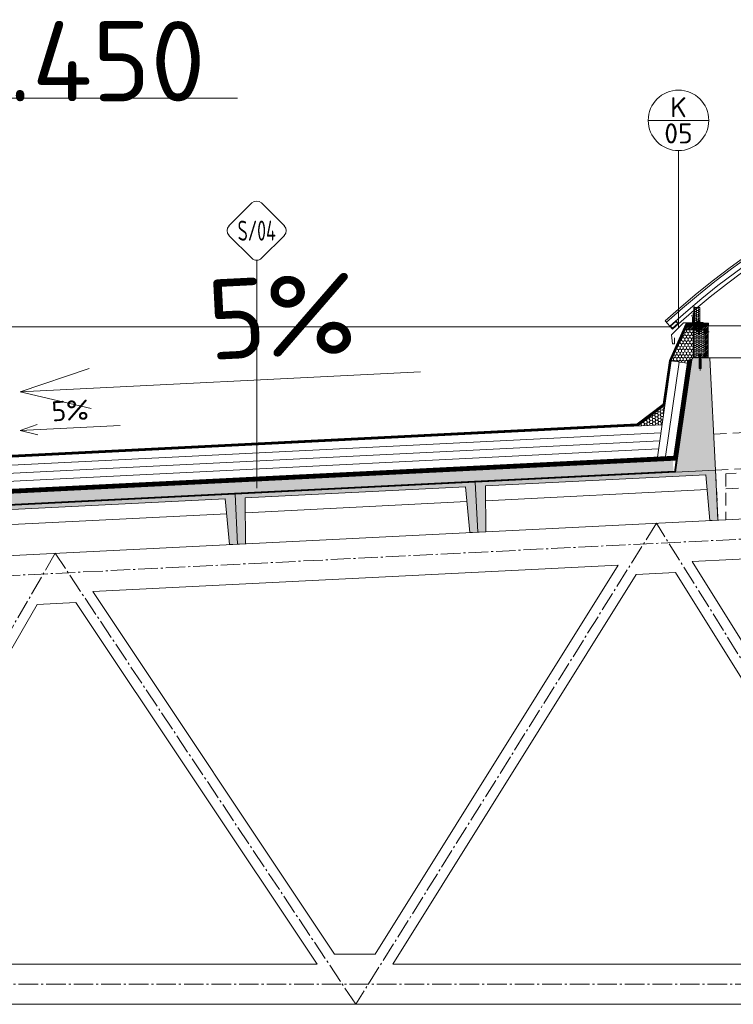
# Model space of a CAD drawing. Header units: millimetres. Extents: x -746391 to 410178, y -169697 to 100555.
# Tile 160 of 179: x 356450 to 360011, y -155388 to -150475. Entities that reach past the tile are written whole.
import ezdxf
from ezdxf.enums import TextEntityAlignment as Align

# ---------------------------------------------------------------- set-up
doc = ezdxf.new("R2010")
doc.units = ezdxf.units.MM
for name, pattern in [('AM_DIN_G_W050', [13.75, 9.75, -1.5, 1, -1.5]), ('CARKOVANA', [5, 3, -2]), ('DASHDOT', [25.4, 12.7, -6.35, 0, -6.35]), ('HIDDEN', [9.525, 6.35, -3.175])]:
    doc.linetypes.add(name, pattern=pattern)
doc.layers.get('0').update_dxf_attribs({"color": 9})
doc.layers.add('_____detaily', color=9, linetype='Continuous')
for name, color, linetype, lineweight in [('A99_N_kce-pohl', 9, 'Continuous', 9), ('A99_N_kce-rez-sil', 9, 'Continuous', 18), ('A99_N_kce-rez-ten', 9, 'Continuous', 9), ('A99_N_koty-200-vysk', 9, 'Continuous', 9), ('A99_N_koty-50-vysk', 9, 'Continuous', 9), ('A99_N_sraf', 9, 'Continuous', 0), ('A99_N_znaceni 50', 9, 'Continuous', 5), ('A99_S_kce-pohl', 9, 'Continuous', 5), ('A99_S_kce-rez-sil', 9, 'Continuous', 15), ('A99_S_kce-rez-ten', 9, 'Continuous', 9), ('A99_S_sraf', 9, 'Continuous', 9)]:
    doc.layers.add(name, color=color, linetype=linetype, lineweight=lineweight)
doc.styles.add('A99_kota', font='isocpeur.ttf', dxfattribs={"height": 2})
doc.styles.add('A99_popis', font='isocpeur.ttf')
doc.styles.add('ad_popis 100', font='isocpeur.ttf', dxfattribs={"height": 200})
doc.linetypes.add('IZOLACE', pattern='A,0.00254,-2.54,[134,ltypeshp.shx,S=2.54,R=0,X=-2.54,Y=0],-5.08,[134,ltypeshp.shx,S=2.54,R=180,X=2.54,Y=0],-2.54', length=10.16254)

# ---------------------------------------------------------------- blocks, each defined once
blk = doc.blocks.new('*U40')
at = {"color": 0, "linetype": 'ByBlock', "lineweight": -2}
blk.add_line((-3, 0), (7, 0), dxfattribs=at)
for points in [[(0, 0), (0, 5.7), (0, 5.7), (9.7, 5.7)], [(-1.75, 1.75), (0, 0), (1.75, 1.75)]]:
    blk.add_lwpolyline(points, dxfattribs=at)
at = {"color": 0, "linetype": 'ByBlock', "lineweight": -2, "style": 'A99_kota'}
for tag, p in [('VYSKA', (9.2, 8.45)), ('POPIS', (9.2, 5.2))]:
    blk.add_attdef(tag, text='', height=2, dxfattribs=at).set_placement(p, align=Align.TOP_RIGHT)
blk = doc.blocks.new('*U61')
at = {"color": 0}
for p, q in [((-0.72, 4.14), (-4.15, 0.71)), ((4.14, 0.71), (0.71, 4.14)), ((-4.15, -0.72), (-0.72, -4.15)), ((0.71, -4.15), (4.14, -0.72)), ((0, -4.45), (0, -38.56))]:
    blk.add_line(p, q, dxfattribs=at)
for centre, start, end in [((0, 3.42), 45, 135), ((-3.43, 0), 135, 225), ((3.42, 0), 315, 45), ((0, -3.43), 225, 315)]:
    blk.add_arc(centre, 1.01, start, end, dxfattribs=at)
at = {"color": 0, "linetype": 'ByBlock', "style": 'A99_popis', "width": 0.953108}
blk.add_attdef('SKLADBA', text='', height=3, rotation=0.0103, dxfattribs=at).set_placement((-2.86, -1.51), (2.86, -1.5), align=Align.FIT)
blk = doc.blocks.new('Befestiger_gross')
at = {"layer": '_____detaily', "linetype": 'Continuous', "lineweight": -2}
for p, q in [((0.5, 0.5), (0, 0)), ((0.5, 0.5), (0, 0)), ((0.5, -0.5), (0, 0)), ((0.5, -0.5), (0, 0)), ((2.1, 0.5), (0.5, 0.5)), ((2.1, 0.5), (0.5, 0.5)), ((0.6, 0.5), (0.6, 0.5)), ((0.6, 0.5), (0.6, 0.5)), ((0.6, 0.5), (0.6, 0.5)), ((0.6, 0.5), (0.6, 0.5)), ((1.7, -1), (2.3, 1)), ((2.3, 1), (2.1, 0.5)), ((2.3, 1), (2.5, 0.5)), ((2.3, 1), (2.5, 0.5)), ((3.3, 0.5), (2.5, 0.5)), ((3.3, 0.5), (2.5, 0.5)), ((2.9, -1), (3.5, 1)), ((3.5, 1), (3.3, 0.5)), ((3.5, 1), (3.7, 0.5)), ((3.5, 1), (3.7, 0.5)), ((4.5, 0.5), (3.7, 0.5)), ((4.5, 0.5), (3.7, 0.5)), ((4, -1), (4.7, 1)), ((4.5, 0.5), (4.7, 1)), ((4.7, 1), (4.8, 0.5)), ((4.7, 1), (4.8, 0.5)), ((5.7, 0.5), (4.8, 0.5)), ((5.7, 0.5), (4.8, 0.5)), ((5.2, -1), (5.9, 1)), ((5.7, 0.5), (5.9, 1)), ((5.9, 1), (6, 0.5)), ((5.9, 1), (6, 0.5)), ((6.9, 0.5), (6, 0.5)), ((6, 0.5), (6, 0.5)), ((6.9, 0.5), (6, 0.5)), ((6, 0.5), (6, 0.5)), ((6.4, -1), (7, 1)), ((6.9, 0.5), (7, 1)), ((7, 1), (7.2, 0.5)), ((7, 1), (7.2, 0.5)), ((8.1, 0.5), (7.2, 0.5)), ((8.1, 0.5), (7.2, 0.5)), ((7.6, -1), (8.2, 1)), ((8.1, 0.5), (8.2, 1)), ((8.2, 1), (8.4, 0.5)), ((8.2, 1), (8.4, 0.5)), ((9.3, 0.5), (8.4, 0.5)), ((9.3, 0.5), (8.4, 0.5)), ((8.8, -1), (9.4, 1)), ((9.3, 0.5), (9.4, 1)), ((9.4, 1), (9.6, 0.5)), ((9.4, 1), (9.6, 0.5)), ((10.5, 0.5), (9.6, 0.5)), ((10.5, 0.5), (9.6, 0.5)), ((10, -1), (10.6, 1)), ((10.6, 1), (10.5, 0.5)), ((10.6, 1), (10.8, 0.5)), ((10.6, 1), (10.8, 0.5)), ((11.6, 0.5), (10.8, 0.5)), ((11.6, 0.5), (10.8, 0.5)), ((11.2, -1), (11.8, 1)), ((11.8, 1), (11.6, 0.5)), ((11.8, 1), (12, 0.5)), ((11.8, 1), (12, 0.5)), ((12.8, 0.5), (12, 0.5)), ((12.8, 0.5), (12, 0.5)), ((12.4, -1), (13, 1)), ((13, 1), (12.8, 0.5)), ((13, 1), (13.1, 0.5)), ((13, 1), (13.1, 0.5)), ((14, 0.5), (13.1, 0.5)), ((14, 0.5), (13.1, 0.5)), ((13.5, -1), (14.2, 1)), ((14.2, 1), (14, 0.5)), ((14.2, 1), (14.3, 0.5)), ((14.2, 1), (14.3, 0.5)), ((15.2, 0.5), (14.3, 0.5)), ((14.3, 0.5), (14.3, 0.5)), ((15.2, 0.5), (14.3, 0.5)), ((14.3, 0.5), (14.3, 0.5)), ((14.7, -1), (15.4, 1)), ((15.4, 1), (15.2, 0.5)), ((15.4, 1), (15.5, 0.5)), ((15.4, 1), (15.5, 0.5)), ((16.4, 0.5), (15.5, 0.5)), ((16.4, 0.5), (15.5, 0.5)), ((15.9, -1), (16.5, 1)), ((16.5, 1), (16.4, 0.5)), ((16.5, 1), (16.7, 0.5)), ((16.5, 1), (16.7, 0.5)), ((17.6, 0.5), (16.7, 0.5)), ((17.6, 0.5), (16.7, 0.5)), ((17.1, -1), (17.7, 1)), ((17.7, 1), (17.6, 0.5)), ((17.7, 1), (17.9, 0.5)), ((17.7, 1), (17.9, 0.5)), ((18.8, 0.5), (17.9, 0.5)), ((18.8, 0.5), (17.9, 0.5)), ((18.3, -1), (18.9, 1)), ((18.9, 1), (18.8, 0.5)), ((18.9, 1), (19.1, 0.5)), ((18.9, 1), (19.1, 0.5)), ((19.9, 0.5), (19.1, 0.5)), ((19.9, 0.5), (19.1, 0.5)), ((19.5, -1), (20.1, 1.1)), ((20.1, 1.1), (19.9, 0.5)), ((20.1, 1.1), (20.3, 0.5)), ((20.1, 1.1), (20.3, 0.5)), ((21.1, 0.5), (20.3, 0.5)), ((20.3, 0.5), (20.3, 0.5)), ((21.1, 0.5), (20.3, 0.5)), ((20.3, 0.5), (20.3, 0.5)), ((20.7, -1), (21.3, 1.1)), ((21.3, 1.1), (21.1, 0.5)), ((21.3, 1.1), (21.5, 0.5)), ((21.3, 1.1), (21.5, 0.5)), ((22.3, 0.5), (21.5, 0.5)), ((22.3, 0.5), (21.5, 0.5)), ((21.8, -1), (22.5, 1.1)), ((22.5, 1.1), (22.3, 0.5)), ((22.5, 1.1), (22.6, 0.5)), ((22.5, 1.1), (22.6, 0.5)), ((23.5, 0.5), (22.6, 0.5)), ((23.5, 0.5), (22.6, 0.5)), ((23, -1), (23.7, 1.1)), ((23.7, 1.1), (23.5, 0.5)), ((23.7, 1.1), (23.8, 0.5)), ((23.7, 1.1), (23.8, 0.5)), ((24.7, 0.5), (23.8, 0.5)), ((24.7, 0.5), (23.8, 0.5)), ((24.2, -1), (24.9, 1.1)), ((24.9, 1.1), (24.7, 0.5)), ((24.9, 1.1), (25, 0.5)), ((24.9, 1.1), (25, 0.5)), ((25.9, 0.5), (25, 0.5)), ((25.9, 0.5), (25, 0.5)), ((25.4, -1), (26, 1.1)), ((26, 1.1), (25.9, 0.5)), ((26, 1.1), (26.2, 0.5)), ((26, 1.1), (26.2, 0.5)), ((27, 0.5), (26.2, 0.5)), ((27, 0.5), (26.2, 0.5)), ((26.5, -1), (27.2, 1)), ((27.2, 1), (27, 0.5)), ((27.2, 1), (27.3, 0.5)), ((27.2, 1), (27.3, 0.5)), ((28.2, 0.5), (27.3, 0.5)), ((28.2, 0.5), (27.3, 0.5)), ((27.7, -1), (28.4, 1)), ((28.4, 1), (28.2, 0.5)), ((28.4, 1), (28.5, 0.5)), ((28.4, 1), (28.5, 0.5)), ((29.4, 0.5), (28.5, 0.5)), ((28.5, 0.5), (28.5, 0.5)), ((29.4, 0.5), (28.5, 0.5)), ((28.5, 0.5), (28.5, 0.5)), ((28.9, -1), (29.6, 1)), ((29.6, 1), (29.4, 0.5)), ((29.6, 1), (29.7, 0.5)), ((29.6, 1), (29.7, 0.5)), ((30.6, 0.5), (29.7, 0.5)), ((30.6, 0.5), (29.7, 0.5)), ((30.1, -1), (30.7, 1)), ((30.7, 1), (30.6, 0.5)), ((30.7, 1), (30.9, 0.5)), ((30.7, 1), (30.9, 0.5)), ((31.8, 0.5), (30.9, 0.5)), ((31.8, 0.5), (30.9, 0.5)), ((31.3, -1), (31.9, 1)), ((31.9, 1), (31.8, 0.5)), ((31.9, 1), (32.1, 0.5)), ((31.9, 1), (32.1, 0.5)), ((33, 0.5), (32.1, 0.5)), ((33, 0.5), (32.1, 0.5)), ((32.5, -1), (33.1, 1)), ((33.1, 1), (33, 0.5)), ((33.1, 1), (33.3, 0.5)), ((33.1, 1), (33.3, 0.5)), ((34.1, 0.5), (33.3, 0.5)), ((34.1, 0.5), (33.3, 0.5)), ((33.7, -1), (34.3, 1)), ((34.3, 1), (34.1, 0.5)), ((34.3, 1), (34.5, 0.5)), ((34.3, 1), (34.5, 0.5)), ((36.5, 0.5), (34.5, 0.5)), ((36.5, 0.5), (34.5, 0.5)), ((36.5, 0.5), (37.3, 1.4)), ((36.5, 0.5), (37.3, 1.4)), ((37.3, -1.4), (37.3, 1.4)), ((37.3, -1.4), (37.3, 1.4)), ((1.5, -0.5), (0.5, -0.5)), ((1.5, -0.5), (0.5, -0.5)), ((1.5, -0.5), (1.7, -1)), ((1.5, -0.5), (1.7, -1)), ((1.7, -1), (1.8, -0.5)), ((2.7, -0.5), (1.8, -0.5)), ((2.7, -0.5), (1.8, -0.5)), ((2.7, -0.5), (2.9, -1)), ((2.7, -0.5), (2.9, -1)), ((2.9, -1), (3, -0.5)), ((3.9, -0.5), (3, -0.5)), ((3.9, -0.5), (3, -0.5)), ((3.9, -0.5), (4, -1)), ((3.9, -0.5), (4, -1)), ((4.2, -0.5), (4, -1)), ((5.1, -0.5), (4.2, -0.5)), ((5.1, -0.5), (4.2, -0.5)), ((5.1, -0.5), (5.2, -1)), ((5.1, -0.5), (5.2, -1)), ((5.4, -0.5), (5.2, -1)), ((6.3, -0.5), (5.4, -0.5)), ((6.3, -0.5), (5.4, -0.5)), ((6.3, -0.5), (6.4, -1)), ((6.3, -0.5), (6.4, -1)), ((6.6, -0.5), (6.4, -1)), ((7.4, -0.5), (6.6, -0.5)), ((7.4, -0.5), (6.6, -0.5)), ((7.4, -0.5), (7.6, -1)), ((7.4, -0.5), (7.6, -1)), ((7.8, -0.5), (7.6, -1)), ((8.6, -0.5), (7.8, -0.5)), ((8.6, -0.5), (7.8, -0.5)), ((8.6, -0.5), (8.8, -1)), ((8.6, -0.5), (8.8, -1)), ((8.9, -0.5), (8.8, -1)), ((9.8, -0.5), (8.9, -0.5)), ((9.8, -0.5), (8.9, -0.5)), ((9.8, -0.5), (10, -1)), ((9.8, -0.5), (10, -1)), ((10.1, -0.5), (10, -1)), ((11, -0.5), (10.1, -0.5)), ((11, -0.5), (10.1, -0.5)), ((11, -0.5), (11.2, -1)), ((11, -0.5), (11.2, -1)), ((11.3, -0.5), (11.2, -1)), ((12.2, -0.5), (11.3, -0.5)), ((12.2, -0.5), (11.3, -0.5)), ((12.2, -0.5), (12.3, -1)), ((12.2, -0.5), (12.3, -1)), ((12.5, -0.5), (12.3, -1)), ((13.4, -0.5), (12.5, -0.5)), ((13.4, -0.5), (12.5, -0.5)), ((13.4, -0.5), (13.5, -1)), ((13.4, -0.5), (13.5, -1)), ((13.7, -0.5), (13.5, -1)), ((14.6, -0.5), (13.7, -0.5)), ((14.6, -0.5), (13.7, -0.5)), ((14.6, -0.5), (14.7, -1)), ((14.6, -0.5), (14.7, -1)), ((14.9, -0.5), (14.7, -1)), ((15.7, -0.5), (14.9, -0.5)), ((15.7, -0.5), (14.9, -0.5)), ((15.7, -0.5), (15.9, -1)), ((15.7, -0.5), (15.9, -1)), ((16.1, -0.5), (15.9, -1)), ((16.9, -0.5), (16.1, -0.5)), ((16.9, -0.5), (16.1, -0.5)), ((16.9, -0.5), (17.1, -1)), ((16.9, -0.5), (17.1, -1)), ((17.2, -0.5), (17.1, -1)), ((18.1, -0.5), (17.2, -0.5)), ((18.1, -0.5), (17.2, -0.5)), ((18.1, -0.5), (18.3, -1)), ((18.1, -0.5), (18.3, -1)), ((18.4, -0.5), (18.3, -1)), ((19.3, -0.5), (18.4, -0.5)), ((19.3, -0.5), (18.4, -0.5)), ((19.3, -0.5), (19.5, -1)), ((19.3, -0.5), (19.5, -1)), ((19.6, -0.5), (19.5, -1)), ((20.5, -0.5), (19.6, -0.5)), ((20.5, -0.5), (19.6, -0.5)), ((20.5, -0.5), (20.7, -1)), ((20.5, -0.5), (20.7, -1)), ((20.8, -0.5), (20.7, -1)), ((21.7, -0.5), (20.8, -0.5)), ((21.7, -0.5), (20.8, -0.5)), ((21.7, -0.5), (21.8, -1)), ((21.7, -0.5), (21.8, -1)), ((22, -0.5), (21.8, -1)), ((22.9, -0.5), (22, -0.5)), ((22.9, -0.5), (22, -0.5)), ((22.9, -0.5), (23, -1)), ((22.9, -0.5), (23, -1)), ((23.2, -0.5), (23, -1)), ((24.1, -0.5), (23.2, -0.5)), ((24.1, -0.5), (23.2, -0.5)), ((24.1, -0.5), (24.2, -1)), ((24.1, -0.5), (24.2, -1)), ((24.4, -0.5), (24.2, -1)), ((25.3, -0.5), (24.4, -0.5)), ((25.3, -0.5), (24.4, -0.5)), ((25.3, -0.5), (25.4, -1)), ((25.3, -0.5), (25.4, -1)), ((25.6, -0.5), (25.4, -1)), ((26.4, -0.5), (25.6, -0.5)), ((26.4, -0.5), (25.6, -0.5)), ((26.4, -0.5), (26.5, -1)), ((26.4, -0.5), (26.5, -1)), ((26.7, -0.5), (26.5, -1)), ((27.6, -0.5), (26.7, -0.5)), ((27.6, -0.5), (26.7, -0.5)), ((27.6, -0.5), (27.7, -1)), ((27.6, -0.5), (27.7, -1)), ((27.9, -0.5), (27.7, -1)), ((28.8, -0.5), (27.9, -0.5)), ((28.8, -0.5), (27.9, -0.5)), ((28.8, -0.5), (28.9, -1)), ((28.8, -0.5), (28.9, -1)), ((29.1, -0.5), (28.9, -1)), ((30, -0.5), (29.1, -0.5)), ((30, -0.5), (29.1, -0.5)), ((30, -0.5), (30.1, -1)), ((30, -0.5), (30.1, -1)), ((30.3, -0.5), (30.1, -1)), ((31.1, -0.5), (30.3, -0.5)), ((31.1, -0.5), (30.3, -0.5)), ((31.1, -0.5), (31.3, -1)), ((31.1, -0.5), (31.3, -1)), ((31.5, -0.5), (31.3, -1)), ((32.3, -0.5), (31.5, -0.5)), ((32.3, -0.5), (31.5, -0.5)), ((32.3, -0.5), (32.5, -1)), ((32.3, -0.5), (32.5, -1)), ((32.6, -0.5), (32.5, -1)), ((33.5, -0.5), (32.6, -0.5)), ((33.5, -0.5), (32.6, -0.5)), ((33.5, -0.5), (33.7, -1)), ((33.5, -0.5), (33.7, -1)), ((33.8, -0.5), (33.7, -1)), ((36.5, -0.5), (33.8, -0.5)), ((36.5, -0.5), (33.8, -0.5)), ((36.5, -0.5), (37.3, -1.4)), ((36.5, -0.5), (37.3, -1.4))]:
    blk.add_line(p, q, dxfattribs=at)
blk = doc.blocks.new('*U18')
at = {"color": 0, "linetype": 'ByBlock'}
blk.add_line((-3.02, 0), (3.02, 0), dxfattribs=at)
blk.add_circle((0, 0), 3.02, dxfattribs=at)
at = {"color": 0, "linetype": 'ByBlock', "style": 'A99_popis'}
for tag, p in [('KATEGORIE', (0, 1.31)), ('PRVEK', (0, -1.298))]:
    blk.add_attdef(tag, text='', height=2, dxfattribs=at).set_placement(p, align=Align.MIDDLE_CENTER)

msp = doc.modelspace()

# ---------------------------------------------------------------- hatches: boundary and pattern name
at = {"layer": 'A99_N_kce-rez-ten', "linetype": 'Continuous', "lineweight": 0}
h = msp.add_hatch(dxfattribs=at)
h.set_pattern_fill('HONEY', color=1, scale=0.25, angle=-90, style=2)
h.set_pattern_definition([(360, (-690686, 52678), (9.375, 5.41265875), [6.25, -12.5]), (120, (-690686, 52678), (-9.37499998, 5.412658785), [6.25, -12.5]), (60, (-690686, 52678), (2e-08, 10.825317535), [-12.5, 6.25])])
h.paths.add_polyline_path([(359814, -151986), (359844, -151986), (359844, -151911), (359818, -151911), (359817.5, -151968.5), (359814, -151968.5)])
at = {"layer": 'A99_N_kce-rez-ten', "lineweight": 0}
for points in [[(359845, -151983.2), (359830, -151983.2), (359830, -151984.2), (359845, -151984.2)], [(359845, -152025.5), (359830, -152025.5), (359830, -152024.5), (359845, -152024.5)], [(359852.5, -152151.5), (359837.5, -152151.5), (359837.5, -152152.5), (359852.5, -152152.5)]]:
    msp.add_hatch(color=1, dxfattribs=at).paths.add_polyline_path(points)
at = {"layer": 'A99_N_kce-rez-ten', "lineweight": 0, "transparency": 33554562}
h = msp.add_hatch(dxfattribs=at)
h.set_pattern_fill('ANSI31', color=1, scale=50, angle=-90)
h.set_pattern_definition([(45, (325370.3334, -156582.5), (-4.4194174, 4.4194174), [])])
h.paths.add_polyline_path([(359775, -152022.5), (359870, -152022.5), (359870, -152002.5), (359782.5, -152002.5)])
at = {"layer": 'A99_N_kce-rez-ten', "linetype": 'Continuous', "lineweight": 0}
h = msp.add_hatch(dxfattribs=at)
h.set_pattern_fill('HONEY', color=1, scale=0.25, angle=-90, style=2)
h.set_pattern_definition([(360, (-690660, 52557.5), (9.375, 5.41265875), [6.25, -12.5]), (120, (-690660, 52557.5), (-9.37499998, 5.412658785), [6.25, -12.5]), (60, (-690660, 52557.5), (2e-08, 10.825317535), [-12.5, 6.25])])
h.paths.add_polyline_path([(359812, -152024.5), (359813, -152160.5), (359868, -152160.5), (359868, -152024.5)])
at = {"layer": 'A99_N_kce-rez-ten', "lineweight": 0, "transparency": 33554562}
h = msp.add_hatch(dxfattribs=at)
h.set_pattern_fill('ANSI31', color=1, scale=50, angle=-90)
h.set_pattern_definition([(45, (325442.8334, -156582.5), (-4.4194174, 4.4194174), [])])
h.paths.add_polyline_path([(359870, -152002.5), (359870, -152162.5), (359885, -152162.5), (359885, -152002.5)])
at = {"layer": 'A99_N_sraf', "lineweight": 0, "transparency": 33554562}
h = msp.add_hatch(dxfattribs=at)
h.set_pattern_fill('HONEY', color=1, scale=75, angle=-90)
h.set_pattern_definition([(270, (326327.5, 52557.5), (8.11898812, -14.0625), [9.375, -18.75]), (30, (326327.5, 52557.5), (8.11898818, 14.06249997), [9.375, -18.75]), (330, (326327.5, 52557.5), (16.2379763, -3e-08), [-18.75, 9.375])])
h.paths.add_polyline_path([(359810, -152022.5), (359771.1, -152022.5), (359701.8, -152178), (359781, -152189.4), (359810, -152162.5)])
h = msp.add_hatch(dxfattribs=at)
h.set_pattern_fill('HONEY', color=1, scale=75, angle=-90)
h.set_pattern_definition([(182.86, (359480.347, -152504.48), (-13.63988, -8.81053), [9.375, -18.75]), (302.86, (359480.347, -152504.48), (14.4501, -7.40722), [9.375, -18.75]), (242.86, (359480.347, -152504.48), (0.8102, -16.21775), [-18.75, 9.375])])
h.paths.add_polyline_path([(359534.4, -152501.8), (359655.7, -152495.7), (359669.8, -152399)])
at = {"layer": 'A99_S_sraf', "lineweight": 0, "transparency": 33554687}
h = msp.add_hatch(dxfattribs=at)
h.set_pattern_fill('ZELEZOBETON', color=256, scale=10, angle=-90)
h.set_pattern_definition([(315, (326327.5, 52557.5), (35.355339, 35.355339), []), (315, (326327.5, 52543.36), (35.355339, 35.355339), []), (315, (326327.5, 52515.074), (49.497475, 21.213203), [20, -10, 0, -10])])
h.paths.add_polyline_path([(353929.6, -153022.1), (353932.7, -153083), (353939.5, -153220.6), (353942.1, -153271.8), (353982.1, -153269.8), (353980.6, -153039.6), (355079.2, -152984.7), (355100.7, -153213.9), (355180.6, -153209.9), (355179.1, -152979.7), (356277.7, -152924.8), (356299.2, -153153.9), (356379.1, -153149.9), (356377.6, -152919.8), (357476.2, -152864.9), (357497.7, -153094), (357577.6, -153090), (357576.1, -152859.9), (358674.7, -152805.1), (358696.2, -153034.3), (358776.1, -153030.1), (358774.6, -152800.1), (359873.2, -152745.2), (359894.7, -152974.1), (359934.6, -152972.1), (359894.2, -152163.4), (359804.3, -152167.9), (359722.4, -152732.7)])
at = {"layer": 'A99_S_sraf', "linetype": 'Continuous', "lineweight": 0, "ltscale": 2, "transparency": 33554562}
h = msp.add_hatch(dxfattribs=at)
h.set_pattern_fill('BETON-LEHKY', color=256, scale=10, angle=-90)
h.set_pattern_definition([(47.86, (353943.26, -153011.388), (-29.6603, 26.83778), []), (2.86, (353987.61, -152995.907), (26.83778, 29.6603), [5, -51.56854]), (47.86, (353992.604, -152995.657), (-29.6603, 26.83778), [5, -35]), (92.86, (353995.958, -152991.95), (-29.6603, 26.83778), [5, -51.56854]), (137.86, (353995.71, -152986.956), (-26.83778, -29.6603), [5, -35]), (2.86, (353987.008, -152983.85), (26.83778, 29.6603), [5, -51.56854]), (47.86, (353983.653, -152987.56), (-29.6603, 26.83778), [5, -35]), (92.86, (353983.902, -152992.552), (-29.6603, 26.83778), [5, -51.56854]), (137.86, (353987.61, -152995.907), (-26.83778, -29.6603), [5, -35]), (47.86, (353999.87, -152978.63), (-29.6603, 26.83778), [10, -30])])
h.paths.add_polyline_path([(353846.7, -152966.1), (359709.4, -152673.3), (359712.2, -152728.2), (353849.5, -153021.1)])

# ---------------------------------------------------------------- linework, layer by layer
at = {"layer": 'A99_N_kce-pohl', "linetype": 'Continuous'}
for points in [[(359694.7, -152003.5), (359671.4, -151977.4)], [(359708, -152018.5), (359737.9, -151991.8)]]:
    msp.add_lwpolyline(points, dxfattribs=at)
for points in [[(359737.9, -151991.8), (359708, -152018.5), (359694.7, -152003.5), (359724.6, -151976.9)], [(359734.4, -151991.6), (359708.2, -152014.9), (359698.3, -152003.7), (359724.4, -151980.4)]]:
    msp.add_lwpolyline(points, close=True, dxfattribs=at)
at = {"layer": 'A99_N_kce-pohl', "lineweight": 5}
for points in [[(359717.5, -152062.5), (359717.5, -152092.5), (359707.5, -152092.5), (359702.5, -152047.5), (359762.5, -151987.5), (359807.5, -151987.5), (359807.5, -151957.5)], [(359885, -152002.5), (362627.5, -152002.5)]]:
    msp.add_lwpolyline(points, dxfattribs=at)
at = {"layer": 'A99_N_kce-pohl'}
msp.add_lwpolyline([(352652.5, -152007.3), (359697.5, -152007.3)], dxfattribs=at)
at = {"layer": 'A99_N_kce-pohl', "linetype": 'Continuous', "lineweight": 0}
msp.add_lwpolyline([(359701.8, -152178), (359771.1, -152022.5), (359810, -152022.5), (359810, -152162.5), (359781, -152189.4)], close=True, dxfattribs=at)
at = {"layer": 'A99_N_kce-pohl', "lineweight": 0}
for points in [[(359632.3, -152657.1), (359701.8, -152178)], [(359701.8, -152178), (359781, -152189.4)], [(359480.3, -152504.5), (359655.7, -152495.7)]]:
    msp.add_lwpolyline(points, dxfattribs=at)
at = {"layer": 'A99_N_kce-pohl', "linetype": 'Continuous', "lineweight": 5}
for radius, start, end in [(4410, 47.9079, 132.0921), (4355, 47.9045, 131.5692)]:
    msp.add_arc((362627.5, -155250), radius, start, end, dxfattribs=at)
at = {"layer": 'A99_N_kce-rez-sil', "color": 1, "linetype": 'Continuous', "lineweight": 5}
for radius, start, end in [(4400, 47.9079, 132.0921), (4375, 47.906, 132.094)]:
    msp.add_arc((362627.5, -155250), radius, start, end, dxfattribs=at)
at = {"layer": 'A99_N_kce-rez-ten', "color": 1, "lineweight": 0}
for p, q in [((359829.5, -151982.2), (359833.2, -151981.9)), ((359829.5, -151983.2), (359829.5, -151982.2)), ((359829.5, -151983.2), (359829.5, -151982.2)), ((359829.5, -151983.2), (359845.5, -151983.2)), ((359845, -151983.2), (359830, -151983.2)), ((359830, -151983.2), (359830, -151984.2)), ((359830, -151984.2), (359830, -151983.2)), ((359830, -151984.2), (359845, -151984.2)), ((359832.5, -151981.9), (359832.5, -151981.4)), ((359842.5, -151981.4), (359832.5, -151981.4)), ((359842.5, -151981.9), (359832.5, -151981.9)), ((359833.2, -151981.1), (359833.2, -151978.7)), ((359841.9, -151981.9), (359833.2, -151981.9)), ((359841.1, -151977.9), (359834, -151977.9)), ((359834.3, -152022.5), (359834.3, -151984.2)), ((359835.6, -151981.1), (359835.6, -151978.7)), ((359839.5, -151981), (359839.5, -151978.7)), ((359839.5, -151981.1), (359839.5, -151978.7)), ((359840.7, -152022.5), (359840.7, -151984.2)), ((359841.9, -151981.1), (359841.9, -151978.7)), ((359841.9, -151981.9), (359845.5, -151982.2)), ((359842.5, -151981.9), (359842.5, -151981.4)), ((359845, -151984.2), (359845, -151983.2)), ((359845.5, -151983.2), (359845.5, -151982.2)), ((359845.5, -151983.2), (359845.5, -151982.2)), ((359829.5, -152025.5), (359829.5, -152026.5)), ((359829.5, -152025.5), (359845.5, -152025.5)), ((359829.5, -152025.5), (359829.5, -152026.5)), ((359829.5, -152026.5), (359833.2, -152026.9)), ((359830, -152025.5), (359830, -152024.5)), ((359830, -152024.5), (359845, -152024.5)), ((359830, -152024.5), (359830, -152025.5)), ((359845, -152025.5), (359830, -152025.5)), ((359832.5, -152026.9), (359832.5, -152027.4)), ((359842.5, -152026.9), (359832.5, -152026.9)), ((359842.5, -152027.4), (359832.5, -152027.4)), ((359841.9, -152026.9), (359833.2, -152026.9)), ((359833.2, -152027.7), (359833.2, -152030)), ((359841.1, -152030.8), (359834, -152030.8)), ((359834.3, -152032.4), (359840.7, -152031.3)), ((359834.3, -152032.4), (359835.2, -152031.9)), ((359834.3, -152032.4), (359835.2, -152032.9)), ((359834.3, -152034.2), (359840.7, -152033.1)), ((359834.3, -152034.2), (359835.2, -152033.7)), ((359834.3, -152034.2), (359835.2, -152034.7)), ((359835.2, -152031.9), (359839.8, -152030.8)), ((359835.2, -152031.9), (359835.2, -152031.1)), ((359835.2, -152032.9), (359839.8, -152031.8)), ((359835.2, -152033.7), (359839.8, -152032.6)), ((359835.2, -152033.7), (359835.2, -152032.9)), ((359835.2, -152034.7), (359839.8, -152033.6)), ((359835.2, -152035.5), (359839.8, -152034.4)), ((359835.6, -152027.7), (359835.6, -152030)), ((359839.5, -152027.7), (359839.5, -152030)), ((359839.5, -152027.7), (359839.5, -152030)), ((359839.8, -152030.8), (359840.7, -152031.3)), ((359839.8, -152031.8), (359840.7, -152031.3)), ((359839.8, -152032.6), (359839.8, -152031.8)), ((359839.8, -152032.6), (359840.7, -152033.1)), ((359839.8, -152033.6), (359840.7, -152033.1)), ((359839.8, -152034.4), (359839.8, -152033.6)), ((359839.8, -152034.4), (359840.7, -152034.9)), ((359841.9, -152026.9), (359845.5, -152026.5)), ((359841.9, -152027.7), (359841.9, -152030)), ((359842.5, -152026.9), (359842.5, -152027.4)), ((359845, -152024.5), (359845, -152025.5)), ((359845.5, -152025.5), (359845.5, -152026.5)), ((359845.5, -152025.5), (359845.5, -152026.5)), ((359834.3, -152036), (359840.7, -152034.9)), ((359834.3, -152036), (359835.2, -152035.5)), ((359834.3, -152036), (359835.2, -152036.5)), ((359834.3, -152037.8), (359840.7, -152036.7)), ((359834.3, -152037.8), (359835.2, -152037.3)), ((359834.3, -152037.8), (359835.2, -152038.3)), ((359834.3, -152039.6), (359840.7, -152038.5)), ((359834.3, -152039.6), (359835.2, -152039.1)), ((359834.3, -152039.6), (359835.2, -152040.1)), ((359834.3, -152041.4), (359840.7, -152040.3)), ((359834.3, -152041.4), (359835.2, -152040.9)), ((359834.3, -152041.4), (359835.2, -152041.9)), ((359834.3, -152043.2), (359840.7, -152042.1)), ((359834.3, -152043.2), (359835.2, -152042.7)), ((359834.3, -152043.2), (359835.2, -152043.7)), ((359835.2, -152035.5), (359835.2, -152034.7)), ((359835.2, -152036.5), (359839.8, -152035.4)), ((359835.2, -152037.3), (359839.8, -152036.2)), ((359835.2, -152037.3), (359835.2, -152036.5)), ((359835.2, -152038.3), (359839.8, -152037.2)), ((359835.2, -152039.1), (359839.8, -152038)), ((359835.2, -152039.1), (359835.2, -152038.3)), ((359835.2, -152040.1), (359839.8, -152039)), ((359835.2, -152040.9), (359839.8, -152039.8)), ((359835.2, -152040.9), (359835.2, -152040.1)), ((359835.2, -152041.9), (359839.8, -152040.8)), ((359835.2, -152042.7), (359839.8, -152041.6)), ((359835.2, -152042.7), (359835.2, -152041.9)), ((359835.2, -152043.7), (359839.8, -152042.6)), ((359835.2, -152043.7), (359835.4, -152044.4)), ((359835.2, -152043.7), (359840.4, -152043.7)), ((359835.4, -152044.4), (359839.6, -152044.4)), ((359838.3, -152043.7), (359839.8, -152043.4)), ((359839.6, -152044.4), (359839.8, -152043.7)), ((359839.8, -152035.4), (359840.7, -152034.9)), ((359839.8, -152036.2), (359839.8, -152035.4)), ((359839.8, -152036.2), (359840.7, -152036.7)), ((359839.8, -152037.2), (359840.7, -152036.7)), ((359839.8, -152038), (359839.8, -152037.2)), ((359839.8, -152038), (359840.7, -152038.5)), ((359839.8, -152039), (359840.7, -152038.5)), ((359839.8, -152039.8), (359839.8, -152039)), ((359839.8, -152039.8), (359840.7, -152040.3)), ((359839.8, -152040.8), (359840.7, -152040.3)), ((359839.8, -152041.6), (359839.8, -152040.8)), ((359839.8, -152041.6), (359840.7, -152042.1)), ((359839.8, -152042.6), (359840.7, -152042.1)), ((359839.8, -152043.4), (359839.8, -152042.6)), ((359839.8, -152043.4), (359840.4, -152043.7)), ((359837, -152150.5), (359840.7, -152150.1)), ((359837, -152151.5), (359837, -152150.5)), ((359837, -152151.5), (359837, -152150.5)), ((359837, -152151.5), (359853, -152151.5)), ((359852.5, -152151.5), (359837.5, -152151.5)), ((359837.5, -152151.5), (359837.5, -152152.5)), ((359837.5, -152152.5), (359837.5, -152151.5)), ((359837.5, -152152.5), (359852.5, -152152.5)), ((359840, -152150.1), (359840, -152149.6)), ((359850, -152149.6), (359840, -152149.6)), ((359850, -152150.1), (359840, -152150.1)), ((359840.7, -152149.3), (359840.7, -152147)), ((359849.4, -152150.1), (359840.7, -152150.1)), ((359848.6, -152146.2), (359841.5, -152146.2)), ((359841.8, -152199.8), (359841.8, -152152.5)), ((359843.1, -152149.3), (359843.1, -152147)), ((359847, -152149.3), (359847, -152147)), ((359847, -152149.3), (359847, -152147)), ((359848.1, -152199.8), (359848.1, -152152.5)), ((359849.4, -152149.3), (359849.4, -152147)), ((359849.4, -152150.1), (359853, -152150.5)), ((359850, -152150.1), (359850, -152149.6)), ((359852.5, -152152.5), (359852.5, -152151.5)), ((359853, -152151.5), (359853, -152150.5)), ((359853, -152151.5), (359853, -152150.5)), ((359841.8, -152200.2), (359848.1, -152199.1)), ((359841.8, -152200.2), (359842.7, -152199.7)), ((359841.8, -152200.2), (359842.7, -152200.7)), ((359841.8, -152202), (359848.1, -152200.9)), ((359841.8, -152202), (359842.7, -152201.5)), ((359841.8, -152202), (359842.7, -152202.5)), ((359841.8, -152203.8), (359848.1, -152202.7)), ((359841.8, -152203.8), (359842.7, -152203.3)), ((359841.8, -152203.8), (359842.7, -152204.3)), ((359841.8, -152205.6), (359848.1, -152204.5)), ((359841.8, -152205.6), (359842.7, -152205.1)), ((359841.8, -152205.6), (359842.7, -152206.1)), ((359841.8, -152207.4), (359848.1, -152206.3)), ((359841.8, -152207.4), (359842.7, -152206.9)), ((359841.8, -152207.4), (359842.7, -152207.9)), ((359841.8, -152209.2), (359848.1, -152208.1)), ((359841.8, -152209.2), (359842.7, -152208.7)), ((359841.8, -152209.2), (359842.7, -152209.7)), ((359841.8, -152211), (359848.1, -152209.9)), ((359841.8, -152211), (359842.7, -152210.5)), ((359841.8, -152211), (359842.7, -152211.5)), ((359842.7, -152200.7), (359847.2, -152199.6)), ((359842.7, -152201.5), (359847.2, -152200.4)), ((359842.7, -152201.5), (359842.7, -152200.7)), ((359842.7, -152202.5), (359847.2, -152201.4)), ((359842.7, -152203.3), (359847.2, -152202.2)), ((359842.7, -152203.3), (359842.7, -152202.5)), ((359842.7, -152204.3), (359847.2, -152203.2)), ((359842.7, -152205.1), (359847.2, -152204)), ((359842.7, -152205.1), (359842.7, -152204.3)), ((359842.7, -152206.1), (359847.2, -152205)), ((359842.7, -152206.9), (359847.2, -152205.8)), ((359842.7, -152206.9), (359842.7, -152206.1)), ((359842.7, -152207.9), (359847.2, -152206.8)), ((359842.7, -152208.7), (359847.2, -152207.6)), ((359842.7, -152208.7), (359842.7, -152207.9)), ((359842.7, -152209.7), (359847.2, -152208.6)), ((359842.7, -152210.5), (359847.2, -152209.4)), ((359842.7, -152210.5), (359842.7, -152209.7)), ((359842.7, -152211.5), (359847.2, -152210.4)), ((359842.7, -152211.5), (359842.9, -152212.2)), ((359842.7, -152211.5), (359847.9, -152211.5)), ((359842.9, -152212.2), (359847.1, -152212.2)), ((359845.8, -152211.5), (359847.2, -152211.2)), ((359847.1, -152212.2), (359847.2, -152211.5)), ((359847.2, -152200.4), (359847.2, -152199.6)), ((359847.2, -152200.4), (359848.1, -152200.9)), ((359847.2, -152201.4), (359848.1, -152200.9)), ((359847.2, -152202.2), (359847.2, -152201.4)), ((359847.2, -152202.2), (359848.1, -152202.7)), ((359847.2, -152203.2), (359848.1, -152202.7)), ((359847.2, -152204), (359847.2, -152203.2)), ((359847.2, -152204), (359848.1, -152204.5)), ((359847.2, -152205), (359848.1, -152204.5)), ((359847.2, -152205.8), (359847.2, -152205)), ((359847.2, -152205.8), (359848.1, -152206.3)), ((359847.2, -152206.8), (359848.1, -152206.3)), ((359847.2, -152207.6), (359847.2, -152206.8)), ((359847.2, -152207.6), (359848.1, -152208.1)), ((359847.2, -152208.6), (359848.1, -152208.1)), ((359847.2, -152209.4), (359847.2, -152208.6)), ((359847.2, -152209.4), (359848.1, -152209.9)), ((359847.2, -152210.4), (359848.1, -152209.9)), ((359847.2, -152211.2), (359847.2, -152210.4)), ((359847.2, -152211.2), (359847.9, -152211.5))]:
    msp.add_line(p, q, dxfattribs=at)
at = {"layer": 'A99_N_kce-rez-ten', "color": 1, "linetype": 'Continuous', "lineweight": 0}
for points in [[(359814, -151986), (359844, -151986), (359844, -151911), (359814, -151911)], [(359814, -151968.5), (359817.5, -151968.5), (359817.5, -151911), (359814, -151911)], [(359774.5, -152022.5), (359870, -152022.5), (359870, -152002.5), (359783, -152002.5)], [(359810, -151990), (359805, -151990), (359805, -151992.5), (359885, -151992.5), (359885, -152002.5), (359887, -152002.5), (359887, -151990), (359810, -151990)], [(359870, -152044.5), (359870, -152022.5), (359810, -152022.5), (359810, -152162.5), (359870, -152162.5), (359870, -152140.5), (359868, -152140.5), (359868, -152160.5), (359812, -152160.5), (359812, -152024.5), (359868, -152024.5), (359868, -152044.5)], [(359885, -152162.5), (359885, -152002.5), (359870, -152002.5), (359870, -152162.5)]]:
    msp.add_lwpolyline(points, close=True, dxfattribs=at)
at = {"layer": 'A99_N_kce-rez-ten', "color": 1, "linetype": 'DASHDOT', "lineweight": 0, "ltscale": 0.25}
for points in [[(359801, -151953.5), (359820.5, -151953.5)], [(359861, -152033), (359890.5, -152033)], [(359845, -152225), (359845, -152140)], [(359860.5, -152150.5), (359888, -152150.5)]]:
    msp.add_lwpolyline(points, dxfattribs=at)
at = {"layer": 'A99_N_kce-rez-ten', "color": 1, "linetype": 'Continuous', "lineweight": 0}
msp.add_lwpolyline([(359858.5, -151990), (359813, -151990, -0.414214), (359810, -151987), (359810, -151940)], format="xyb", dxfattribs=at)
msp.add_lwpolyline([(359810, -151940), (359814, -151940), (359814, -151986), (359860, -151986), (359860, -151990)], dxfattribs=at)
at = {"layer": 'A99_N_kce-rez-ten', "linetype": 'CARKOVANA', "lineweight": 0, "ltscale": 15, "const_width": 5}
for points in [[(353627.5, -153135), (353767.8, -153135, 0.400665), (353780.2, -153123.1), (353795, -152805.9, -0.386254), (353821.1, -152779.7), (359531.7, -152494.4), (359662.8, -152394.9), (359694.6, -152175.9), (359775.1, -151995), (359885, -151995)], [(353627.5, -153140), (353767.8, -153140, 0.400665), (353785.2, -153123.3), (353800, -152806.1, -0.386254), (353821.3, -152784.7), (359533.5, -152499.3), (359667.5, -152397.6), (359699.4, -152177.3), (359778.4, -152000), (359885, -152000)]]:
    msp.add_lwpolyline(points, format="xyb", dxfattribs=at)
at = {"layer": 'A99_N_kce-rez-ten', "linetype": 'Continuous', "lineweight": 0, "ltscale": 0.5}
for points in [[(353627.5, -153132.5), (353767.8, -153132.5, 0.400665), (353777.7, -153123), (353792.5, -152805.8, -0.386254), (353821, -152777.2), (359530.8, -152491.9), (359660.5, -152393.5), (359692.2, -152175.2), (359773.5, -151992.5), (359885, -151992.5)], [(353627.5, -153137.5), (353767.8, -153137.5, 0.400665), (353782.7, -153123.2), (353797.5, -152806, -0.386254), (353821.2, -152782.2), (359532.6, -152496.9), (359665.1, -152396.2), (359697, -152176.6), (359776.8, -151997.5), (359885, -151997.5)], [(353627.5, -153142.5), (353767.8, -153142.5, 0.400665), (353787.7, -153123.4), (353802.5, -152806.2, -0.386254), (353821.5, -152787.2), (359534.4, -152501.8), (359669.8, -152399), (359701.8, -152178), (359780, -152002.5), (359885, -152002.5)]]:
    msp.add_lwpolyline(points, format="xyb", dxfattribs=at)
at = {"layer": 'A99_N_kce-rez-ten', "color": 1, "lineweight": 0}
for points in [[(359840, -152167.5), (359840, -152215), (359845, -152215)], [(359850, -152167.5), (359850, -152215), (359845, -152215)]]:
    msp.add_lwpolyline(points, dxfattribs=at)
at = {"layer": 'A99_N_kce-rez-ten', "lineweight": 0}
msp.add_lwpolyline([(353789.6, -152868.9), (359644, -152576.4)], dxfattribs=at)
at = {"layer": 'A99_N_kce-rez-ten', "color": 1, "linetype": 'Continuous', "lineweight": 0}
msp.add_circle((359816, -151909.5), 1.5, dxfattribs=at)
at = {"layer": 'A99_N_kce-rez-ten', "color": 1, "lineweight": 0}
for centre, start, end in [((359834, -151978.7), 90.0033, 180.0033), ((359834.8, -151978.7), 0.0033, 90.0033), ((359836.4, -151978.7), 90.0033, 180.0033), ((359838.7, -151978.7), 0.0033, 90.0033), ((359840.3, -151978.7), 90.0033, 180.0033), ((359841.1, -151978.7), 0.0033, 90.0033), ((359834, -152030), 179.9967, 269.9967), ((359834.8, -152030), 269.9967, 359.9967), ((359836.4, -152030), 179.9967, 269.9967), ((359838.7, -152030), 269.9967, 359.9967), ((359840.3, -152030), 179.9967, 269.9967), ((359841.1, -152030), 269.9967, 359.9967), ((359841.5, -152147), 90.0033, 180.0033), ((359842.3, -152147), 0.0033, 90.0033), ((359843.9, -152147), 90.0033, 180.0033), ((359846.2, -152147), 0.0033, 90.0033), ((359847.8, -152147), 90.0033, 180.0033), ((359848.6, -152147), 0.0033, 90.0033)]:
    msp.add_arc(centre, 0.787, start, end, dxfattribs=at)
at = {"layer": 'A99_N_kce-rez-ten', "color": 1, "lineweight": 0, "extrusion": (0, 0, -1)}
for centre, start_param, end_param in [((359832.4, -151981.1), 0.936145, 1.313741), ((359834.8, -151981.1), 0.936145, 1.313741), ((359836.4, -151981.1), 3.700141, 4.077737), ((359840.3, -151981.1), 3.700141, 4.077737), ((359838.7, -151981.1), 0.936145, 1.313741), ((359842.7, -151981.1), 3.700141, 4.077737), ((359839.9, -152149.3), 0.936145, 1.313741), ((359842.3, -152149.3), 0.936145, 1.313741), ((359843.9, -152149.3), 3.700141, 4.077737), ((359847.8, -152149.3), 3.700141, 4.077737), ((359846.2, -152149.3), 0.936145, 1.313741), ((359850.2, -152149.3), 3.700141, 4.077737)]:
    msp.add_ellipse(centre, major_axis=(0.47, 0.638), ratio=1, start_param=start_param, end_param=end_param, dxfattribs=at)
at = {"layer": 'A99_N_kce-rez-ten', "color": 1, "lineweight": 0}
for centre, start_param, end_param in [((359832.4, -152027.7), 0.936145, 1.313741), ((359834.8, -152027.7), 0.936145, 1.313741), ((359836.4, -152027.7), 3.700141, 4.077737), ((359840.3, -152027.7), 3.700141, 4.077737), ((359838.7, -152027.7), 0.936145, 1.313741), ((359842.7, -152027.7), 3.700141, 4.077737)]:
    msp.add_ellipse(centre, major_axis=(0.47, -0.638), ratio=1, start_param=start_param, end_param=end_param, dxfattribs=at)
at = {"layer": 'A99_N_koty-200-vysk'}
for points in [[(356452, -152332), (356796.6, -152214.7)], [(356452, -152332), (358449.5, -152232.2)], [(356452, -152332), (356806.5, -152414.4)]]:
    msp.add_lwpolyline(points, dxfattribs=at)
at = {"layer": 'A99_N_koty-50-vysk'}
for points in [[(356452, -152525), (356538.1, -152495.6)], [(356452, -152525), (356951.4, -152500)], [(356452, -152525), (356540.6, -152545.6)]]:
    msp.add_lwpolyline(points, dxfattribs=at)
at = {"layer": 'A99_N_sraf', "color": 1, "linetype": 'IZOLACE', "lineweight": 0, "ltscale": 4}
msp.add_lwpolyline([(359673, -152655.1), (359741.4, -152183.7)], dxfattribs=at)
at = {"layer": 'A99_N_sraf', "color": 1, "linetype": 'IZOLACE', "ltscale": 4}
for points in [[(353801.5, -152828.2), (359649.9, -152536.1)], [(353797.7, -152908.5), (359638.2, -152616.7)]]:
    msp.add_lwpolyline(points, dxfattribs=at)
at = {"layer": 'A99_N_znaceni 50'}
msp.add_lwpolyline([(359737.9, -151128.5), (359737.5, -152012.5)], dxfattribs=at)
at = {"layer": 'A99_S_kce-pohl', "lineweight": 5}
for points in [[(362627.5, -152837.5), (353627.5, -153287.5)], [(362422.4, -153048), (359806, -153178.8)], [(359437.4, -153197.3), (356814.8, -153328.4)], [(359437.4, -153197.3), (358224.8, -155137.5)], [(361030.2, -155137.5), (359806, -153178.8)], [(359526.9, -153242.8), (358311.5, -155187.5)], [(359722, -153233.1), (359526.9, -153242.8)], [(360943.5, -155187.5), (359722, -153233.1)], [(358020.9, -155137.5), (356814.8, -153328.4)], [(356538, -153392.3), (355500.8, -155187.5)], [(356538, -153392.3), (356730.8, -153382.6)], [(357934.1, -155187.5), (356730.8, -153382.6)], [(358224.8, -155137.5), (358020.9, -155137.5)], [(357934.1, -155187.5), (355500.8, -155187.5)], [(360943.5, -155187.5), (358311.5, -155187.5)], [(362627.5, -155387.5), (354932.8, -155387.5)]]:
    msp.add_lwpolyline(points, dxfattribs=at)
at = {"layer": 'A99_S_kce-pohl', "color": 253, "linetype": 'AM_DIN_G_W050', "lineweight": 0, "ltscale": 10}
for points in [[(362632.5, -152937.4), (353632.5, -153387.4)], [(359627.5, -152987.5), (358127.5, -155387.5), (356627.5, -153137.5), (355327.5, -155387.5)], [(361127.5, -155387.5), (359627.5, -152987.5)], [(354932.8, -155287.5), (354932.8, -155287.5), (362627.5, -155287.5)]]:
    msp.add_lwpolyline(points, dxfattribs=at)
at = {"layer": 'A99_S_kce-rez-sil', "lineweight": 13}
for points in [[(359894.2, -152163.4), (359922.2, -152722.7)], [(358736.1, -153032.3), (358776.1, -153030.3), (358774.6, -152800.1), (359873.2, -152745.2), (359894.7, -152974.4), (359934.6, -152972.4), (359922.2, -152722.7)], [(358736.1, -153032.3), (358696.2, -153034.3), (358674.7, -152805.1), (357576.1, -152859.9), (357577.6, -153090.1), (357537.6, -153092.1), (357537.6, -153092.1)], [(356339.1, -153152), (356379.1, -153150), (356377.6, -152919.8), (357476.2, -152864.9), (357497.7, -153094.1), (357537.6, -153092.1), (357537.6, -153092.1)]]:
    msp.add_lwpolyline(points, dxfattribs=at)
at = {"layer": 'A99_S_kce-rez-ten', "linetype": 'CARKOVANA', "lineweight": 0, "ltscale": 15}
for points, const_width in [([(353846.2, -152956.2), (359722.5, -152662.6), (359793.7, -152172.5)], 20), ([(359728.5, -152672.9), (359720.4, -152729.3)], 5), ([(353929.5, -153019.6), (359722.3, -152730.1)], 5)]:
    msp.add_lwpolyline(points, dxfattribs=dict(at, const_width=const_width))
at = {"layer": 'A99_S_kce-rez-ten', "lineweight": 0}
for points in [[(353845.7, -152946.2), (359713.7, -152653), (359783.5, -152172.5)], [(353846.7, -152966.1), (359731.2, -152672.2), (359803.7, -152172.5)], [(353929.6, -153022.1), (359722.4, -152732.7), (359804.5, -152166.4)], [(365370, -152162.5), (359885, -152162.5)], [(359731, -152673.3), (359726.1, -152672.4), (359717.5, -152732)], [(353929.4, -153017.1), (359718.1, -152727.9)], [(359722.4, -152732.7), (359922.2, -152722.7)]]:
    msp.add_lwpolyline(points, dxfattribs=at)
at = {"layer": 'A99_S_kce-rez-ten', "linetype": 'HIDDEN', "lineweight": 0, "ltscale": 10}
for points in [[(359913.2, -152542.9), (362627.5, -152407.3)], [(359973.6, -152815.3), (361078.7, -152760)]]:
    msp.add_lwpolyline(points, dxfattribs=at)
msp.add_lwpolyline([(359934.6, -152972.4), (359922.2, -152722.7), (361120.7, -152662.8), (361133.1, -152912.5), (361093.2, -152914.5), (361071.7, -152685.3), (359973.1, -152740.2), (359974.6, -152970.4)], close=True, dxfattribs=at)
at = {"layer": 'A99_S_kce-rez-ten', "lineweight": 0}
for points in [[(358736.1, -153032.3), (358723.7, -152782.6), (359922.2, -152722.7), (359934.6, -152972.4), (359894.7, -152974.4), (359873.2, -152745.2), (358774.6, -152800.1), (358776.1, -153030.3)], [(357537.6, -153092.1), (357525.1, -152842.5), (358723.7, -152782.6), (358736.1, -153032.3), (358696.2, -153034.3), (358674.7, -152805.1), (357576.1, -152859.9), (357577.6, -153090.1)], [(356339.1, -153152), (356326.6, -152902.3), (357525.1, -152842.5), (357537.6, -153092.1), (357497.7, -153094.1), (357476.2, -152864.9), (356377.6, -152919.8), (356379.1, -153150)]]:
    msp.add_lwpolyline(points, close=True, dxfattribs=at)
at = {"layer": 'A99_S_kce-rez-ten', "lineweight": 5}
for points in [[(358775.1, -152875.1), (359880.2, -152819.9)], [(357576.6, -152935), (358681.7, -152879.8)], [(356378.1, -152994.9), (357483.2, -152939.7)]]:
    msp.add_lwpolyline(points, dxfattribs=at)

# ---------------------------------------------------------------- block references
at = {"layer": 'A99_N_kce-rez-ten', "color": 1, "linetype": 'Continuous', "lineweight": 0, "xscale": -0.61875, "yscale": 0.61875, "zscale": 0.61875, "rotation": 180}
for p in [(359862.5, -152033), (359862.4, -152150.5)]:
    msp.add_blockref('Befestiger_gross', p, dxfattribs=at)
at = {"layer": 'A99_N_koty-200-vysk', "lineweight": 5}
ref = msp.add_blockref('*U40', (355597.5, -152007.3), dxfattribs=dict(at, xscale=200, yscale=200, zscale=200))
ref.add_attrib('VYSKA', '+14.450', dxfattribs={"layer": '0', "color": 0, "linetype": 'ByBlock', "lineweight": -2, "height": 400, "style": 'A99_kota'}).set_placement((357377.6, -150482.3), align=Align.TOP_RIGHT)
at = {"layer": 'A99_N_znaceni 50', "xscale": 50, "yscale": 50, "zscale": 50}
msp.add_blockref('*U18', (359737.5, -150977.5), dxfattribs=at).add_auto_attribs({'KATEGORIE': 'K', 'PRVEK': '05'})
at = {"layer": 'A99_N_znaceni 50', "lineweight": 5}
ref = msp.add_blockref('*U61', (357633, -151527.5), dxfattribs=dict(at, xscale=33.325, yscale=33.325, zscale=33.325))
ref.add_attrib('SKLADBA', 'S/04', dxfattribs={"layer": '0', "color": 0, "linetype": 'ByBlock', "height": 100, "rotation": 0.0103, "style": 'A99_popis', "width": 0.635246}).set_placement((357537.6, -151577.7), (357728.2, -151577.6), align=Align.FIT)

# ---------------------------------------------------------------- texts
at = {"layer": 'A99_N_koty-200-vysk', "insert": (357378.4, -151773.4), "char_height": 400, "attachment_point": 1, "rotation": 2.86, "style": 'ad_popis 100'}
msp.add_mtext_dynamic_manual_height_columns('5%', width=70, gutter_width=1000, heights=[0], dxfattribs=at)
at = {"layer": 'A99_N_koty-50-vysk', "insert": (356607.4, -152379.5), "char_height": 100, "attachment_point": 1, "rotation": 2.86, "style": 'ad_popis 100'}
msp.add_mtext_dynamic_manual_height_columns('5%', width=35, gutter_width=500, heights=[0], dxfattribs=at)

doc.saveas('drawing.dxf')
